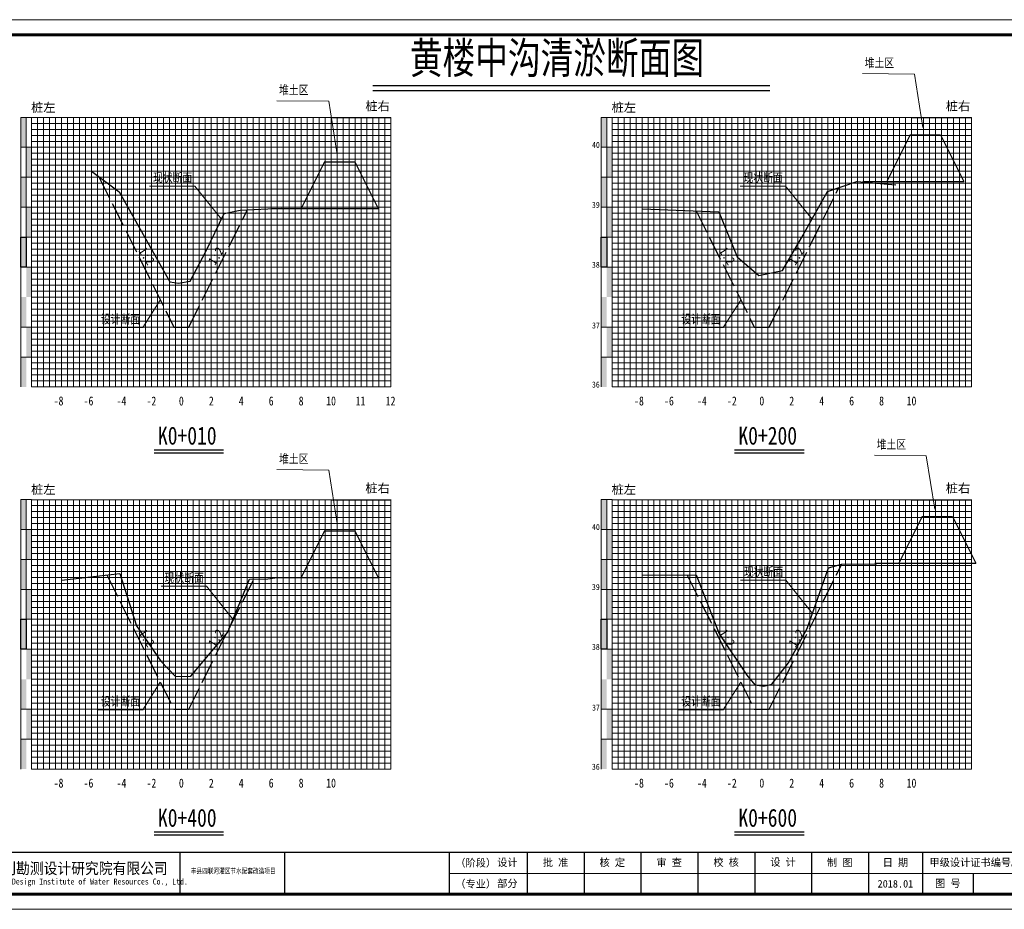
# Model space of a CAD drawing. Header units: millimetres. Extents: x -1851 to 142262423, y -629789 to 22327943.
# Tile 60 of 69: x 44905 to 45234, y 4796 to 5093. Entities that reach past the tile are written whole.
import ezdxf
from ezdxf.enums import TextEntityAlignment as Align

# ---------------------------------------------------------------- set-up
doc = ezdxf.new("R2010")
doc.units = ezdxf.units.MM
doc.linetypes.add('4415', pattern=[5, 4, -1])
for name, color, linetype, lineweight in [('2', 61, 'Continuous', 30), ('3', 8, 'Continuous', 5), ('dmx', 7, 'Continuous', 15)]:
    doc.layers.add(name, color=color, linetype=linetype, lineweight=lineweight)
doc.layers.add('DIMTEX', color=7, linetype='Continuous')
doc.layers.add('断面', color=7, linetype='Continuous')
doc.styles.add('LYJFS', font='times.ttf', dxfattribs={"width": 0.7})
doc.styles.add('STYLE2', font='txt', dxfattribs={"width": 0.8})
doc.styles.add('仿宋', font='FangSong_GB2312.ttf')
doc.styles.add('仿宋体', font='FangSong_GB2312.ttf', dxfattribs={"width": 0.8})
doc.styles.add('宋体', font='txt', dxfattribs={"height": 3.5})
doc.styles.add('等线体', font='simhei.ttf')

# ---------------------------------------------------------------- blocks, each defined once
blk = doc.blocks.new('tk')
at = {"lineweight": 0}
for p, q in [((6838.6, 1139.23), (7258.6, 1139.23)), ((7253.6, 854.23), (7046.6, 854.23)), ((7258.6, 842.23), (6838.6, 842.23))]:
    blk.add_line(p, q, dxfattribs=at)
for p, q in [((6956.6, 861.23), (6956.6, 847.23)), ((6991.6, 861.23), (6991.6, 847.23)), ((7046.6, 861.23), (7046.6, 847.23)), ((7072.6, 861.23), (7072.6, 847.23)), ((7091.6, 861.23), (7091.6, 847.23)), ((7110.6, 861.23), (7110.6, 847.23)), ((7129.6, 861.23), (7129.6, 847.23)), ((7148.6, 861.23), (7148.6, 847.23)), ((7167.6, 861.23), (7167.6, 847.23)), ((7186.6, 861.23), (7186.6, 847.23)), ((7204.6, 861.23), (7204.6, 847.23)), ((7221.6, 854.23), (7221.6, 847.23))]:
    blk.add_line(p, q)
at = {"lineweight": 0, "const_width": 1}
blk.add_lwpolyline([(6863.6, 1134.23), (7253.6, 1134.23), (7253.6, 847.23), (6863.6, 847.23)], close=True, dxfattribs=at)
at = {"lineweight": 0, "const_width": 0.4}
blk.add_lwpolyline([(7253.6, 861.23), (6863.6, 861.23)], dxfattribs=at)
at = {"style": '宋体'}
for s, height, width, p in [('江苏省水利勘测设计研究院有限公司', 3.75, 0.9, (6915.73, 855.98)), ('丰县四联河灌区节水配套改造项目', 1.8, 0.75, (6974.43, 855.1)), ('Jiangsu Surveying and Design Institute of Water Resources Co., Ltd.', 2, 0.8, (6915.55, 851.24))]:
    blk.add_text(s, height=height, dxfattribs=dict(at, width=width)).set_placement(p, align=Align.MIDDLE)
at = {"style": 'LYJFS'}
for s, p in [('（阶段）', (7055.43, 857.73)), ('（专业）', (7055.43, 850.73))]:
    blk.add_text(s, height=2.5, dxfattribs=at).set_placement(p, align=Align.MIDDLE_CENTER)
at = {"style": '仿宋'}
blk.add_text('2018.01', height=2.5, dxfattribs=at).set_placement((7195.6, 850.73), align=Align.MIDDLE)
at = {"char_height": 2.5, "attachment_point": 5, "style": '宋体'}
for s, insert in [('设计', (7066, 857.73)), ('批 准', (7082.1, 857.73)), ('核 定', (7101.04, 857.7)), ('审 查', (7120.03, 857.7)), ('校 核', (7139.06, 857.77)), ('设 计', (7158.07, 857.82)), ('制 图', (7177.01, 857.71)), ('日 期', (7195.6, 857.73)), ('甲级设计证书编号A132012666', (7229.1, 857.73)), ('部分', (7066, 850.73)), ('图 号', (7213.1, 850.73))]:
    blk.add_mtext(s, dxfattribs=dict(at, insert=insert))

msp = doc.modelspace()

# ---------------------------------------------------------------- hatches: boundary and pattern name
at = {"linetype": 'Continuous'}
for points in [[(44905.87, 5060.08), (44907.67, 5060.08), (44907.67, 5050.08), (44905.87, 5050.08)], [(45099.72, 5060.08), (45101.52, 5060.08), (45101.52, 5050.08), (45099.72, 5050.08)], [(44907.67, 5050.08), (44909.47, 5050.08), (44909.47, 5040.08), (44907.67, 5040.08)], [(45101.52, 5050.08), (45103.32, 5050.08), (45103.32, 5040.08), (45101.52, 5040.08)], [(44905.87, 5040.08), (44907.67, 5040.08), (44907.67, 5030.08), (44905.87, 5030.08)], [(45099.72, 5040.08), (45101.52, 5040.08), (45101.52, 5030.08), (45099.72, 5030.08)], [(44907.67, 5030.08), (44909.47, 5030.08), (44909.47, 5020.08), (44907.67, 5020.08)], [(45101.52, 5030.08), (45103.32, 5030.08), (45103.32, 5020.08), (45101.52, 5020.08)], [(44905.87, 5020.08), (44907.67, 5020.08), (44907.67, 5010.08), (44905.87, 5010.08)], [(45099.72, 5020.08), (45101.52, 5020.08), (45101.52, 5010.08), (45099.72, 5010.08)], [(44907.67, 5010.08), (44909.47, 5010.08), (44909.47, 5000.08), (44907.67, 5000.08)], [(45101.52, 5010.08), (45103.32, 5010.08), (45103.32, 5000.08), (45101.52, 5000.08)], [(44905.87, 5000.08), (44907.67, 5000.08), (44907.67, 4990.08), (44905.87, 4990.08)], [(45099.72, 5000.08), (45101.52, 5000.08), (45101.52, 4990.08), (45099.72, 4990.08)], [(44907.67, 4990.1), (44909.47, 4990.1), (44909.47, 4980.1), (44907.67, 4980.1)], [(45101.52, 4990.1), (45103.32, 4990.1), (45103.32, 4980.1), (45101.52, 4980.1)], [(44905.87, 4980.07), (44907.67, 4980.07), (44907.67, 4970.07), (44905.87, 4970.07)], [(45099.72, 4980.07), (45101.52, 4980.07), (45101.52, 4970.07), (45099.72, 4970.07)], [(44905.87, 4932.5), (44907.67, 4932.5), (44907.67, 4922.5), (44905.87, 4922.5)], [(45099.72, 4932.5), (45101.52, 4932.5), (45101.52, 4922.5), (45099.72, 4922.5)], [(44907.67, 4922.5), (44909.47, 4922.5), (44909.47, 4912.5), (44907.67, 4912.5)], [(45101.52, 4922.5), (45103.32, 4922.5), (45103.32, 4912.5), (45101.52, 4912.5)], [(44905.87, 4912.5), (44907.67, 4912.5), (44907.67, 4902.5), (44905.87, 4902.5)], [(45099.72, 4912.5), (45101.52, 4912.5), (45101.52, 4902.5), (45099.72, 4902.5)], [(44907.67, 4902.5), (44909.47, 4902.5), (44909.47, 4892.5), (44907.67, 4892.5)], [(45101.52, 4902.5), (45103.32, 4902.5), (45103.32, 4892.5), (45101.52, 4892.5)], [(44905.87, 4892.5), (44907.67, 4892.5), (44907.67, 4882.5), (44905.87, 4882.5)], [(45099.72, 4892.5), (45101.52, 4892.5), (45101.52, 4882.5), (45099.72, 4882.5)], [(44907.67, 4882.5), (44909.47, 4882.5), (44909.47, 4872.5), (44907.67, 4872.5)], [(45101.52, 4882.5), (45103.32, 4882.5), (45103.32, 4872.5), (45101.52, 4872.5)], [(44905.87, 4872.5), (44907.67, 4872.5), (44907.67, 4862.5), (44905.87, 4862.5)], [(45099.72, 4872.5), (45101.52, 4872.5), (45101.52, 4862.5), (45099.72, 4862.5)], [(44907.67, 4862.52), (44909.47, 4862.52), (44909.47, 4852.52), (44907.67, 4852.52)], [(45101.52, 4862.52), (45103.32, 4862.52), (45103.32, 4852.52), (45101.52, 4852.52)], [(44905.87, 4852.49), (44907.67, 4852.49), (44907.67, 4842.49), (44905.87, 4842.49)], [(45099.72, 4852.49), (45101.52, 4852.49), (45101.52, 4842.49), (45099.72, 4842.49)]]:
    msp.add_hatch(color=7, dxfattribs=at).paths.add_polyline_path(points)

# ---------------------------------------------------------------- linework, layer by layer
at = {"linetype": 'Continuous', "lineweight": 20, "flags": 128}
for points in [[(45207.06, 5056.69), (45204.27, 5074.5), (45187, 5074.68)], [(45011.47, 5047.64), (45008.68, 5065.46), (44991.41, 5065.63)], [(44972.85, 5026.08), (44964.01, 5037.15), (44948.86, 5037.13)], [(45170.09, 5026.08), (45161.25, 5037.15), (45146.1, 5037.13)], [(44952.45, 4999.11), (44946.61, 4989.88), (44931.46, 4989.85)], [(45146.3, 4999.11), (45140.46, 4989.88), (45125.31, 4989.85)], [(45211.06, 4929.28), (45208.27, 4947.09), (45191, 4947.26)], [(45011.47, 4924.5), (45008.68, 4942.31), (44991.41, 4942.49)], [(44976.71, 4892.5), (44967.87, 4903.57), (44952.72, 4903.55)], [(45170.24, 4894.5), (45161.39, 4905.57), (45146.24, 4905.55)], [(44952.45, 4871.53), (44946.61, 4862.3), (44931.46, 4862.27)], [(45146.3, 4871.53), (45140.46, 4862.3), (45125.31, 4862.27)]]:
    msp.add_lwpolyline(points, dxfattribs=at)
at = {"color": 1, "linetype": '4415', "lineweight": 30, "ltscale": 2}
for points in [[(44931.95, 5040.23), (44931.95, 5040.23), (44956.97, 4990.08), (44961.97, 4990.08), (44981.56, 5029.27)], [(45131.42, 5028.87), (45150.82, 4990.08), (45155.82, 4990.08), (45179.09, 5036.62)], [(45128.42, 4907.29), (45150.82, 4862.5), (45155.82, 4862.5), (45180.05, 4910.97)], [(44934.55, 4907.34), (44956.97, 4862.5), (44961.97, 4862.5), (44983.67, 4905.91)]]:
    msp.add_lwpolyline(points, dxfattribs=at)
at = {"linetype": 'Continuous', "flags": 128}
for points in [[(44905.87, 5020.08), (44907.67, 5020.08), (44907.67, 5010.08), (44905.87, 5010.08)], [(45099.72, 5020.08), (45101.52, 5020.08), (45101.52, 5010.08), (45099.72, 5010.08)], [(44905.87, 4892.5), (44907.67, 4892.5), (44907.67, 4882.5), (44905.87, 4882.5)], [(45099.72, 4892.5), (45101.52, 4892.5), (45101.52, 4882.5), (45099.72, 4882.5)]]:
    msp.add_lwpolyline(points, close=True, dxfattribs=at)
at = {"layer": '2', "color": 7, "lineweight": 15}
for p, q in [((45009.47, 5050.08), (45029.47, 5050.08)), ((45203.32, 5050.08), (45223.32, 5050.08)), ((45009.47, 5040.08), (45029.47, 5040.08)), ((45203.32, 5040.08), (45223.32, 5040.08)), ((45009.47, 5030.08), (45029.47, 5030.08)), ((45203.32, 5030.08), (45223.32, 5030.08)), ((45009.47, 5020.08), (45029.47, 5020.08)), ((45203.32, 5020.08), (45223.32, 5020.08)), ((45009.47, 5010.08), (45029.47, 5010.08)), ((45203.32, 5010.08), (45223.32, 5010.08)), ((45009.47, 5000.08), (45029.47, 5000.08)), ((45203.32, 5000.08), (45223.32, 5000.08)), ((45009.47, 4990.08), (45029.47, 4990.08)), ((45203.32, 4990.08), (45223.32, 4990.08)), ((45009.47, 4980.08), (45029.47, 4980.08)), ((45203.32, 4980.08), (45223.32, 4980.08)), ((45009.47, 4970.08), (45029.47, 4970.08)), ((45203.32, 4970.08), (45223.32, 4970.08)), ((45009.47, 4922.5), (45029.47, 4922.5)), ((45203.32, 4922.5), (45223.32, 4922.5)), ((45009.47, 4912.5), (45029.47, 4912.5)), ((45203.32, 4912.5), (45223.32, 4912.5)), ((45009.47, 4902.5), (45029.47, 4902.5)), ((45203.32, 4902.5), (45223.32, 4902.5)), ((45009.47, 4892.5), (45029.47, 4892.5)), ((45203.32, 4892.5), (45223.32, 4892.5)), ((45009.47, 4882.5), (45029.47, 4882.5)), ((45203.32, 4882.5), (45223.32, 4882.5)), ((45009.47, 4872.5), (45029.47, 4872.5)), ((45203.32, 4872.5), (45223.32, 4872.5)), ((45009.47, 4862.5), (45029.47, 4862.5)), ((45203.32, 4862.5), (45223.32, 4862.5)), ((45009.47, 4852.5), (45029.47, 4852.5)), ((45203.32, 4852.5), (45223.32, 4852.5)), ((45009.47, 4842.5), (45029.47, 4842.5)), ((45203.32, 4842.5), (45223.32, 4842.5))]:
    msp.add_line(p, q, dxfattribs=at)
for points in [[(44909.47, 5060.01), (45009.47, 5060.01)], [(44919.47, 5060.08), (44919.47, 4970.08)], [(44929.47, 5060.08), (44929.47, 4970.08)], [(44939.47, 5060.08), (44939.47, 4970.08)], [(44949.47, 5060.08), (44949.47, 4970.08)], [(44969.47, 5060.08), (44969.47, 4970.08)], [(44979.47, 5060.08), (44979.47, 4970.08)], [(44989.47, 5060.08), (44989.47, 4970.08)], [(44999.47, 5060.08), (44999.47, 4970.08)], [(45009.47, 5060.08), (45009.47, 4970.08)], [(45019.47, 5060.08), (45019.47, 4970.08)], [(45029.47, 5060.08), (45029.47, 4970.08)], [(45103.32, 5060.01), (45203.32, 5060.01)], [(45113.32, 5060.08), (45113.32, 4970.08)], [(45123.32, 5060.08), (45123.32, 4970.08)], [(45133.32, 5060.08), (45133.32, 4970.08)], [(45143.32, 5060.08), (45143.32, 4970.08)], [(45163.32, 5060.08), (45163.32, 4970.08)], [(45173.32, 5060.08), (45173.32, 4970.08)], [(45183.32, 5060.08), (45183.32, 4970.08)], [(45193.32, 5060.08), (45193.32, 4970.08)], [(45203.32, 5060.08), (45203.32, 4970.08)], [(45213.32, 5060.08), (45213.32, 4970.08)], [(45223.32, 5060.08), (45223.32, 4970.08)], [(44909.47, 5050.08), (45009.47, 5050.08)], [(45103.32, 5050.08), (45203.32, 5050.08)], [(44909.47, 5040.08), (45009.47, 5040.08)], [(45103.32, 5040.08), (45203.32, 5040.08)], [(44909.47, 5030.08), (45009.47, 5030.08)], [(45103.32, 5030.08), (45203.32, 5030.08)], [(44909.47, 5020.08), (45009.47, 5020.08)], [(45103.32, 5020.08), (45203.32, 5020.08)], [(44909.47, 5000.08), (45009.47, 5000.08)], [(45103.32, 5000.08), (45203.32, 5000.08)], [(44909.47, 4970.08), (45009.47, 4970.08)], [(45103.32, 4970.08), (45203.32, 4970.08)], [(44909.47, 4932.43), (45009.47, 4932.43)], [(44919.47, 4932.5), (44919.47, 4842.5)], [(44929.47, 4932.5), (44929.47, 4842.5)], [(44939.47, 4932.5), (44939.47, 4842.5)], [(44949.47, 4932.5), (44949.47, 4842.5)], [(44969.47, 4932.5), (44969.47, 4842.5)], [(44979.47, 4932.5), (44979.47, 4842.5)], [(44989.47, 4932.5), (44989.47, 4842.5)], [(44999.47, 4932.5), (44999.47, 4842.5)], [(45009.47, 4932.5), (45009.47, 4842.5)], [(45019.47, 4932.5), (45019.47, 4842.5)], [(45029.47, 4932.5), (45029.47, 4842.5)], [(45103.32, 4932.43), (45203.32, 4932.43)], [(45113.32, 4932.5), (45113.32, 4842.5)], [(45123.32, 4932.5), (45123.32, 4842.5)], [(45133.32, 4932.5), (45133.32, 4842.5)], [(45143.32, 4932.5), (45143.32, 4842.5)], [(45163.32, 4932.5), (45163.32, 4842.5)], [(45173.32, 4932.5), (45173.32, 4842.5)], [(45183.32, 4932.5), (45183.32, 4842.5)], [(45193.32, 4932.5), (45193.32, 4842.5)], [(45203.32, 4932.5), (45203.32, 4842.5)], [(45213.32, 4932.5), (45213.32, 4842.5)], [(45223.32, 4932.5), (45223.32, 4842.5)], [(44909.47, 4922.5), (45009.47, 4922.5)], [(45103.32, 4922.5), (45203.32, 4922.5)], [(44909.47, 4912.5), (45009.47, 4912.5)], [(45103.32, 4912.5), (45203.32, 4912.5)], [(44909.47, 4902.5), (45009.47, 4902.5)], [(45103.32, 4902.5), (45203.32, 4902.5)], [(44909.47, 4892.5), (45009.47, 4892.5)], [(45103.32, 4892.5), (45203.32, 4892.5)], [(44909.47, 4872.5), (45009.47, 4872.5)], [(45103.32, 4872.5), (45203.32, 4872.5)], [(44909.47, 4842.5), (45009.47, 4842.5)], [(45103.32, 4842.5), (45203.32, 4842.5)]]:
    msp.add_lwpolyline(points, dxfattribs=at)
at = {"layer": '2', "color": 3, "lineweight": 15}
for points in [[(44959.47, 5060.08), (44959.47, 4970.08)], [(45153.32, 5060.08), (45153.32, 4970.08)], [(44959.47, 4932.5), (44959.47, 4842.5)], [(45153.32, 4932.5), (45153.32, 4842.5)]]:
    msp.add_lwpolyline(points, dxfattribs=at)
at = {"layer": '2', "color": 7, "lineweight": 15, "flags": 128}
for points in [[(44909.47, 5010.08), (45009.47, 5010.08)], [(45103.32, 5010.08), (45203.32, 5010.08)], [(44909.47, 4882.5), (45009.47, 4882.5)], [(45103.32, 4882.5), (45203.32, 4882.5)]]:
    msp.add_lwpolyline(points, dxfattribs=at)
at = {"layer": '2', "color": 0, "lineweight": 15}
for points in [[(44909.47, 4990.08), (45009.47, 4990.08)], [(45103.32, 4990.08), (45203.32, 4990.08)], [(44909.47, 4980.08), (45009.47, 4980.08)], [(45103.32, 4980.08), (45203.32, 4980.08)], [(44909.47, 4862.5), (45009.47, 4862.5)], [(45103.32, 4862.5), (45203.32, 4862.5)], [(44909.47, 4852.5), (45009.47, 4852.5)], [(45103.32, 4852.5), (45203.32, 4852.5)]]:
    msp.add_lwpolyline(points, dxfattribs=at)
at = {"layer": '3', "lineweight": 5}
for p, q in [((45009.47, 5058.08), (45029.47, 5058.08)), ((45203.32, 5058.08), (45223.32, 5058.08)), ((45009.47, 5056.08), (45029.47, 5056.08)), ((45203.32, 5056.08), (45223.32, 5056.08)), ((45009.47, 5054.08), (45029.47, 5054.08)), ((45009.47, 5052.08), (45029.47, 5052.08)), ((45203.32, 5054.08), (45223.32, 5054.08)), ((45203.32, 5052.08), (45223.32, 5052.08)), ((45009.47, 5048.08), (45029.47, 5048.08)), ((45203.32, 5048.08), (45223.32, 5048.08)), ((45009.47, 5046.08), (45029.47, 5046.08)), ((45203.32, 5046.08), (45223.32, 5046.08)), ((45009.47, 5044.08), (45029.47, 5044.08)), ((45009.47, 5042.08), (45029.47, 5042.08)), ((45203.32, 5044.08), (45223.32, 5044.08)), ((45203.32, 5042.08), (45223.32, 5042.08)), ((45009.47, 5038.08), (45029.47, 5038.08)), ((45203.32, 5038.08), (45223.32, 5038.08)), ((45009.47, 5036.08), (45029.47, 5036.08)), ((45203.32, 5036.08), (45223.32, 5036.08)), ((45009.47, 5034.08), (45029.47, 5034.08)), ((45009.47, 5032.08), (45029.47, 5032.08)), ((45203.32, 5034.08), (45223.32, 5034.08)), ((45203.32, 5032.08), (45223.32, 5032.08)), ((45009.47, 5028.08), (45029.47, 5028.08)), ((45203.32, 5028.08), (45223.32, 5028.08)), ((45009.47, 5026.08), (45029.47, 5026.08)), ((45203.32, 5026.08), (45223.32, 5026.08)), ((45009.47, 5024.08), (45029.47, 5024.08)), ((45009.47, 5022.08), (45029.47, 5022.08)), ((45203.32, 5024.08), (45223.32, 5024.08)), ((45203.32, 5022.08), (45223.32, 5022.08)), ((45009.47, 5018.08), (45029.47, 5018.08)), ((45203.32, 5018.08), (45223.32, 5018.08)), ((45009.47, 5016.08), (45029.47, 5016.08)), ((45203.32, 5016.08), (45223.32, 5016.08)), ((45009.47, 5014.08), (45029.47, 5014.08)), ((45009.47, 5012.08), (45029.47, 5012.08)), ((45203.32, 5014.08), (45223.32, 5014.08)), ((45203.32, 5012.08), (45223.32, 5012.08)), ((45009.47, 5008.08), (45029.47, 5008.08)), ((45203.32, 5008.08), (45223.32, 5008.08)), ((45009.47, 5006.08), (45029.47, 5006.08)), ((45203.32, 5006.08), (45223.32, 5006.08)), ((45009.47, 5004.08), (45029.47, 5004.08)), ((45009.47, 5002.08), (45029.47, 5002.08)), ((45203.32, 5004.08), (45223.32, 5004.08)), ((45203.32, 5002.08), (45223.32, 5002.08)), ((45009.47, 4998.08), (45029.47, 4998.08)), ((45009.47, 4996.08), (45029.47, 4996.08)), ((45203.32, 4998.08), (45223.32, 4998.08)), ((45203.32, 4996.08), (45223.32, 4996.08)), ((45009.47, 4994.08), (45029.47, 4994.08)), ((45009.47, 4992.08), (45029.47, 4992.08)), ((45203.32, 4994.08), (45223.32, 4994.08)), ((45203.32, 4992.08), (45223.32, 4992.08)), ((45009.47, 4988.08), (45029.47, 4988.08)), ((45009.47, 4986.08), (45029.47, 4986.08)), ((45203.32, 4988.08), (45223.32, 4988.08)), ((45203.32, 4986.08), (45223.32, 4986.08)), ((45009.47, 4984.08), (45029.47, 4984.08)), ((45009.47, 4982.08), (45029.47, 4982.08)), ((45203.32, 4984.08), (45223.32, 4984.08)), ((45203.32, 4982.08), (45223.32, 4982.08)), ((45009.47, 4978.08), (45029.47, 4978.08)), ((45009.47, 4976.08), (45029.47, 4976.08)), ((45203.32, 4978.08), (45223.32, 4978.08)), ((45203.32, 4976.08), (45223.32, 4976.08)), ((45009.47, 4974.08), (45029.47, 4974.08)), ((45009.47, 4972.08), (45029.47, 4972.08)), ((45203.32, 4974.08), (45223.32, 4974.08)), ((45203.32, 4972.08), (45223.32, 4972.08)), ((45009.47, 4930.5), (45029.47, 4930.5)), ((45203.32, 4930.5), (45223.32, 4930.5)), ((45009.47, 4928.5), (45029.47, 4928.5)), ((45009.47, 4926.5), (45029.47, 4926.5)), ((45203.32, 4928.5), (45223.32, 4928.5)), ((45203.32, 4926.5), (45223.32, 4926.5)), ((45009.47, 4924.5), (45029.47, 4924.5)), ((45203.32, 4924.5), (45223.32, 4924.5)), ((45009.47, 4920.5), (45029.47, 4920.5)), ((45203.32, 4920.5), (45223.32, 4920.5)), ((45009.47, 4918.5), (45029.47, 4918.5)), ((45009.47, 4916.5), (45029.47, 4916.5)), ((45203.32, 4918.5), (45223.32, 4918.5)), ((45203.32, 4916.5), (45223.32, 4916.5)), ((45009.47, 4914.5), (45029.47, 4914.5)), ((45203.32, 4914.5), (45223.32, 4914.5)), ((45009.47, 4910.5), (45029.47, 4910.5)), ((45203.32, 4910.5), (45223.32, 4910.5)), ((45009.47, 4908.5), (45029.47, 4908.5)), ((45009.47, 4906.5), (45029.47, 4906.5)), ((45203.32, 4908.5), (45223.32, 4908.5)), ((45203.32, 4906.5), (45223.32, 4906.5)), ((45009.47, 4904.5), (45029.47, 4904.5)), ((45203.32, 4904.5), (45223.32, 4904.5)), ((45009.47, 4900.5), (45029.47, 4900.5)), ((45203.32, 4900.5), (45223.32, 4900.5)), ((45009.47, 4898.5), (45029.47, 4898.5)), ((45009.47, 4896.5), (45029.47, 4896.5)), ((45203.32, 4898.5), (45223.32, 4898.5)), ((45203.32, 4896.5), (45223.32, 4896.5)), ((45009.47, 4894.5), (45029.47, 4894.5)), ((45203.32, 4894.5), (45223.32, 4894.5)), ((45009.47, 4890.5), (45029.47, 4890.5)), ((45203.32, 4890.5), (45223.32, 4890.5)), ((45009.47, 4888.5), (45029.47, 4888.5)), ((45009.47, 4886.5), (45029.47, 4886.5)), ((45203.32, 4888.5), (45223.32, 4888.5)), ((45203.32, 4886.5), (45223.32, 4886.5)), ((45009.47, 4884.5), (45029.47, 4884.5)), ((45203.32, 4884.5), (45223.32, 4884.5)), ((45009.47, 4880.5), (45029.47, 4880.5)), ((45203.32, 4880.5), (45223.32, 4880.5)), ((45009.47, 4878.5), (45029.47, 4878.5)), ((45203.32, 4878.5), (45223.32, 4878.5)), ((45009.47, 4876.5), (45029.47, 4876.5)), ((45009.47, 4874.5), (45029.47, 4874.5)), ((45203.32, 4876.5), (45223.32, 4876.5)), ((45203.32, 4874.5), (45223.32, 4874.5)), ((45009.47, 4870.5), (45029.47, 4870.5)), ((45203.32, 4870.5), (45223.32, 4870.5)), ((45009.47, 4868.5), (45029.47, 4868.5)), ((45203.32, 4868.5), (45223.32, 4868.5)), ((45009.47, 4866.5), (45029.47, 4866.5)), ((45009.47, 4864.5), (45029.47, 4864.5)), ((45203.32, 4866.5), (45223.32, 4866.5)), ((45203.32, 4864.5), (45223.32, 4864.5)), ((45009.47, 4860.5), (45029.47, 4860.5)), ((45203.32, 4860.5), (45223.32, 4860.5)), ((45009.47, 4858.5), (45029.47, 4858.5)), ((45203.32, 4858.5), (45223.32, 4858.5)), ((45009.47, 4856.5), (45029.47, 4856.5)), ((45009.47, 4854.5), (45029.47, 4854.5)), ((45203.32, 4856.5), (45223.32, 4856.5)), ((45203.32, 4854.5), (45223.32, 4854.5)), ((45009.47, 4850.5), (45029.47, 4850.5)), ((45203.32, 4850.5), (45223.32, 4850.5)), ((45009.47, 4848.5), (45029.47, 4848.5)), ((45203.32, 4848.5), (45223.32, 4848.5)), ((45009.47, 4846.5), (45029.47, 4846.5)), ((45009.47, 4844.5), (45029.47, 4844.5)), ((45203.32, 4846.5), (45223.32, 4846.5)), ((45203.32, 4844.5), (45223.32, 4844.5))]:
    msp.add_line(p, q, dxfattribs=at)
for points in [[(44909.47, 5058.08), (45009.47, 5058.08)], [(44911.47, 5060.08), (44911.47, 4970.08)], [(44913.47, 5060.08), (44913.47, 4970.08)], [(44915.47, 5060.08), (44915.47, 4970.08)], [(44917.47, 5060.08), (44917.47, 4970.08)], [(44921.47, 5060.08), (44921.47, 4970.08)], [(44923.47, 5060.08), (44923.47, 4970.08)], [(44925.47, 5060.08), (44925.47, 4970.08)], [(44927.47, 5060.08), (44927.47, 4970.08)], [(44931.47, 5060.08), (44931.47, 4970.08)], [(44933.47, 5060.08), (44933.47, 4970.08)], [(44935.47, 5060.08), (44935.47, 4970.08)], [(44937.47, 5060.08), (44937.47, 4970.08)], [(44941.47, 5060.08), (44941.47, 4970.08)], [(44943.47, 5060.08), (44943.47, 4970.08)], [(44945.47, 5060.08), (44945.47, 4970.08)], [(44947.47, 5060.08), (44947.47, 4970.08)], [(44951.47, 5060.08), (44951.47, 4970.08)], [(44953.47, 5060.08), (44953.47, 4970.08)], [(44955.47, 5060.08), (44955.47, 4970.08)], [(44957.47, 5060.08), (44957.47, 4970.08)], [(44961.47, 5060.08), (44961.47, 4970.08)], [(44963.47, 5060.08), (44963.47, 4970.08)], [(44965.47, 5060.08), (44965.47, 4970.08)], [(44967.47, 5060.08), (44967.47, 4970.08)], [(44971.47, 5060.08), (44971.47, 4970.08)], [(44973.47, 5060.08), (44973.47, 4970.08)], [(44975.47, 5060.08), (44975.47, 4970.08)], [(44977.47, 5060.08), (44977.47, 4970.08)], [(44981.47, 5060.08), (44981.47, 4970.08)], [(44983.47, 5060.08), (44983.47, 4970.08)], [(44985.47, 5060.08), (44985.47, 4970.08)], [(44987.47, 5060.08), (44987.47, 4970.08)], [(44991.47, 5060.08), (44991.47, 4970.08)], [(44993.47, 5060.08), (44993.47, 4970.08)], [(44995.47, 5060.08), (44995.47, 4970.08)], [(44997.47, 5060.08), (44997.47, 4970.08)], [(45001.47, 5060.08), (45001.47, 4970.08)], [(45003.47, 5060.08), (45003.47, 4970.08)], [(45005.47, 5060.08), (45005.47, 4970.08)], [(45007.47, 5060.08), (45007.47, 4970.08)], [(45011.47, 5060.08), (45011.47, 4970.08)], [(45013.47, 5060.08), (45013.47, 4970.08)], [(45015.47, 5060.08), (45015.47, 4970.08)], [(45017.47, 5060.08), (45017.47, 4970.08)], [(45021.47, 5060.08), (45021.47, 4970.08)], [(45023.47, 5060.08), (45023.47, 4970.08)], [(45025.47, 5060.08), (45025.47, 4970.08)], [(45027.47, 5060.08), (45027.47, 4970.08)], [(45103.32, 5058.08), (45203.32, 5058.08)], [(45105.32, 5060.08), (45105.32, 4970.08)], [(45107.32, 5060.08), (45107.32, 4970.08)], [(45109.32, 5060.08), (45109.32, 4970.08)], [(45111.32, 5060.08), (45111.32, 4970.08)], [(45115.32, 5060.08), (45115.32, 4970.08)], [(45117.32, 5060.08), (45117.32, 4970.08)], [(45119.32, 5060.08), (45119.32, 4970.08)], [(45121.32, 5060.08), (45121.32, 4970.08)], [(45125.32, 5060.08), (45125.32, 4970.08)], [(45127.32, 5060.08), (45127.32, 4970.08)], [(45129.32, 5060.08), (45129.32, 4970.08)], [(45131.32, 5060.08), (45131.32, 4970.08)], [(45135.32, 5060.08), (45135.32, 4970.08)], [(45137.32, 5060.08), (45137.32, 4970.08)], [(45139.32, 5060.08), (45139.32, 4970.08)], [(45141.32, 5060.08), (45141.32, 4970.08)], [(45145.32, 5060.08), (45145.32, 4970.08)], [(45147.32, 5060.08), (45147.32, 4970.08)], [(45149.32, 5060.08), (45149.32, 4970.08)], [(45151.32, 5060.08), (45151.32, 4970.08)], [(45155.32, 5060.08), (45155.32, 4970.08)], [(45157.32, 5060.08), (45157.32, 4970.08)], [(45159.32, 5060.08), (45159.32, 4970.08)], [(45161.32, 5060.08), (45161.32, 4970.08)], [(45165.32, 5060.08), (45165.32, 4970.08)], [(45167.32, 5060.08), (45167.32, 4970.08)], [(45169.32, 5060.08), (45169.32, 4970.08)], [(45171.32, 5060.08), (45171.32, 4970.08)], [(45175.32, 5060.08), (45175.32, 4970.08)], [(45177.32, 5060.08), (45177.32, 4970.08)], [(45179.32, 5060.08), (45179.32, 4970.08)], [(45181.32, 5060.08), (45181.32, 4970.08)], [(45185.32, 5060.08), (45185.32, 4970.08)], [(45187.32, 5060.08), (45187.32, 4970.08)], [(45189.32, 5060.08), (45189.32, 4970.08)], [(45191.32, 5060.08), (45191.32, 4970.08)], [(45195.32, 5060.08), (45195.32, 4970.08)], [(45197.32, 5060.08), (45197.32, 4970.08)], [(45199.32, 5060.08), (45199.32, 4970.08)], [(45201.32, 5060.08), (45201.32, 4970.08)], [(45205.32, 5060.08), (45205.32, 4970.08)], [(45207.32, 5060.08), (45207.32, 4970.08)], [(45209.32, 5060.08), (45209.32, 4970.08)], [(45211.32, 5060.08), (45211.32, 4970.08)], [(45215.32, 5060.08), (45215.32, 4970.08)], [(45217.32, 5060.08), (45217.32, 4970.08)], [(45219.32, 5060.08), (45219.32, 4970.08)], [(45221.32, 5060.08), (45221.32, 4970.08)], [(44909.47, 5056.08), (45009.47, 5056.08)], [(45103.32, 5056.08), (45203.32, 5056.08)], [(44909.47, 5054.08), (45009.47, 5054.08)], [(44909.47, 5052.08), (45009.47, 5052.08)], [(45103.32, 5054.08), (45203.32, 5054.08)], [(45103.32, 5052.08), (45203.32, 5052.08)], [(44909.47, 5048.08), (45009.47, 5048.08)], [(45103.32, 5048.08), (45203.32, 5048.08)], [(44909.47, 5046.08), (45009.47, 5046.08)], [(45103.32, 5046.08), (45203.32, 5046.08)], [(44909.47, 5044.08), (45009.47, 5044.08)], [(44909.47, 5042.08), (45009.47, 5042.08)], [(45103.32, 5044.08), (45203.32, 5044.08)], [(45103.32, 5042.08), (45203.32, 5042.08)], [(44909.47, 5038.08), (45009.47, 5038.08)], [(45103.32, 5038.08), (45203.32, 5038.08)], [(44909.47, 5036.08), (45009.47, 5036.08)], [(45103.32, 5036.08), (45203.32, 5036.08)], [(44909.47, 5034.08), (45009.47, 5034.08)], [(44909.47, 5032.08), (45009.47, 5032.08)], [(45103.32, 5034.08), (45203.32, 5034.08)], [(45103.32, 5032.08), (45203.32, 5032.08)], [(44909.47, 5028.08), (45009.47, 5028.08)], [(45103.32, 5028.08), (45203.32, 5028.08)], [(44909.47, 5026.08), (45009.47, 5026.08)], [(45103.32, 5026.08), (45203.32, 5026.08)], [(44909.47, 5024.08), (45009.47, 5024.08)], [(44909.47, 5022.08), (45009.47, 5022.08)], [(45103.32, 5024.08), (45203.32, 5024.08)], [(45103.32, 5022.08), (45203.32, 5022.08)], [(44909.47, 5018.08), (45009.47, 5018.08)], [(45103.32, 5018.08), (45203.32, 5018.08)], [(44909.47, 5016.08), (45009.47, 5016.08)], [(45103.32, 5016.08), (45203.32, 5016.08)], [(44909.47, 5014.08), (45009.47, 5014.08)], [(44909.47, 5012.08), (45009.47, 5012.08)], [(45103.32, 5014.08), (45203.32, 5014.08)], [(45103.32, 5012.08), (45203.32, 5012.08)], [(44909.47, 5008.08), (45009.47, 5008.08)], [(45103.32, 5008.08), (45203.32, 5008.08)], [(44909.47, 5006.08), (45009.47, 5006.08)], [(45103.32, 5006.08), (45203.32, 5006.08)], [(44909.47, 5004.08), (45009.47, 5004.08)], [(44909.47, 5002.08), (45009.47, 5002.08)], [(45103.32, 5004.08), (45203.32, 5004.08)], [(45103.32, 5002.08), (45203.32, 5002.08)], [(44909.47, 4998.08), (45009.47, 4998.08)], [(44909.47, 4996.08), (45009.47, 4996.08)], [(45103.32, 4998.08), (45203.32, 4998.08)], [(45103.32, 4996.08), (45203.32, 4996.08)], [(44909.47, 4994.08), (45009.47, 4994.08)], [(44909.47, 4992.08), (45009.47, 4992.08)], [(45103.32, 4994.08), (45203.32, 4994.08)], [(45103.32, 4992.08), (45203.32, 4992.08)], [(44909.47, 4988.08), (45009.47, 4988.08)], [(44909.47, 4986.08), (45009.47, 4986.08)], [(45103.32, 4988.08), (45203.32, 4988.08)], [(45103.32, 4986.08), (45203.32, 4986.08)], [(44909.47, 4984.08), (45009.47, 4984.08)], [(44909.47, 4982.08), (45009.47, 4982.08)], [(45103.32, 4984.08), (45203.32, 4984.08)], [(45103.32, 4982.08), (45203.32, 4982.08)], [(44909.47, 4978.08), (45009.47, 4978.08)], [(44909.47, 4976.08), (45009.47, 4976.08)], [(45103.32, 4978.08), (45203.32, 4978.08)], [(45103.32, 4976.08), (45203.32, 4976.08)], [(44909.47, 4974.08), (45009.47, 4974.08)], [(44909.47, 4972.08), (45009.47, 4972.08)], [(45103.32, 4974.08), (45203.32, 4974.08)], [(45103.32, 4972.08), (45203.32, 4972.08)], [(44911.47, 4932.5), (44911.47, 4842.5)], [(44913.47, 4932.5), (44913.47, 4842.5)], [(44915.47, 4932.5), (44915.47, 4842.5)], [(44917.47, 4932.5), (44917.47, 4842.5)], [(44921.47, 4932.5), (44921.47, 4842.5)], [(44923.47, 4932.5), (44923.47, 4842.5)], [(44925.47, 4932.5), (44925.47, 4842.5)], [(44927.47, 4932.5), (44927.47, 4842.5)], [(44931.47, 4932.5), (44931.47, 4842.5)], [(44933.47, 4932.5), (44933.47, 4842.5)], [(44935.47, 4932.5), (44935.47, 4842.5)], [(44937.47, 4932.5), (44937.47, 4842.5)], [(44941.47, 4932.5), (44941.47, 4842.5)], [(44943.47, 4932.5), (44943.47, 4842.5)], [(44945.47, 4932.5), (44945.47, 4842.5)], [(44947.47, 4932.5), (44947.47, 4842.5)], [(44951.47, 4932.5), (44951.47, 4842.5)], [(44953.47, 4932.5), (44953.47, 4842.5)], [(44955.47, 4932.5), (44955.47, 4842.5)], [(44957.47, 4932.5), (44957.47, 4842.5)], [(44961.47, 4932.5), (44961.47, 4842.5)], [(44963.47, 4932.5), (44963.47, 4842.5)], [(44965.47, 4932.5), (44965.47, 4842.5)], [(44967.47, 4932.5), (44967.47, 4842.5)], [(44971.47, 4932.5), (44971.47, 4842.5)], [(44973.47, 4932.5), (44973.47, 4842.5)], [(44975.47, 4932.5), (44975.47, 4842.5)], [(44977.47, 4932.5), (44977.47, 4842.5)], [(44981.47, 4932.5), (44981.47, 4842.5)], [(44983.47, 4932.5), (44983.47, 4842.5)], [(44985.47, 4932.5), (44985.47, 4842.5)], [(44987.47, 4932.5), (44987.47, 4842.5)], [(44991.47, 4932.5), (44991.47, 4842.5)], [(44993.47, 4932.5), (44993.47, 4842.5)], [(44995.47, 4932.5), (44995.47, 4842.5)], [(44997.47, 4932.5), (44997.47, 4842.5)], [(45001.47, 4932.5), (45001.47, 4842.5)], [(45003.47, 4932.5), (45003.47, 4842.5)], [(45005.47, 4932.5), (45005.47, 4842.5)], [(45007.47, 4932.5), (45007.47, 4842.5)], [(45011.47, 4932.5), (45011.47, 4842.5)], [(45013.47, 4932.5), (45013.47, 4842.5)], [(45015.47, 4932.5), (45015.47, 4842.5)], [(45017.47, 4932.5), (45017.47, 4842.5)], [(45021.47, 4932.5), (45021.47, 4842.5)], [(45023.47, 4932.5), (45023.47, 4842.5)], [(45025.47, 4932.5), (45025.47, 4842.5)], [(45027.47, 4932.5), (45027.47, 4842.5)], [(45105.32, 4932.5), (45105.32, 4842.5)], [(45107.32, 4932.5), (45107.32, 4842.5)], [(45109.32, 4932.5), (45109.32, 4842.5)], [(45111.32, 4932.5), (45111.32, 4842.5)], [(45115.32, 4932.5), (45115.32, 4842.5)], [(45117.32, 4932.5), (45117.32, 4842.5)], [(45119.32, 4932.5), (45119.32, 4842.5)], [(45121.32, 4932.5), (45121.32, 4842.5)], [(45125.32, 4932.5), (45125.32, 4842.5)], [(45127.32, 4932.5), (45127.32, 4842.5)], [(45129.32, 4932.5), (45129.32, 4842.5)], [(45131.32, 4932.5), (45131.32, 4842.5)], [(45135.32, 4932.5), (45135.32, 4842.5)], [(45137.32, 4932.5), (45137.32, 4842.5)], [(45139.32, 4932.5), (45139.32, 4842.5)], [(45141.32, 4932.5), (45141.32, 4842.5)], [(45145.32, 4932.5), (45145.32, 4842.5)], [(45147.32, 4932.5), (45147.32, 4842.5)], [(45149.32, 4932.5), (45149.32, 4842.5)], [(45151.32, 4932.5), (45151.32, 4842.5)], [(45155.32, 4932.5), (45155.32, 4842.5)], [(45157.32, 4932.5), (45157.32, 4842.5)], [(45159.32, 4932.5), (45159.32, 4842.5)], [(45161.32, 4932.5), (45161.32, 4842.5)], [(45165.32, 4932.5), (45165.32, 4842.5)], [(45167.32, 4932.5), (45167.32, 4842.5)], [(45169.32, 4932.5), (45169.32, 4842.5)], [(45171.32, 4932.5), (45171.32, 4842.5)], [(45175.32, 4932.5), (45175.32, 4842.5)], [(45177.32, 4932.5), (45177.32, 4842.5)], [(45179.32, 4932.5), (45179.32, 4842.5)], [(45181.32, 4932.5), (45181.32, 4842.5)], [(45185.32, 4932.5), (45185.32, 4842.5)], [(45187.32, 4932.5), (45187.32, 4842.5)], [(45189.32, 4932.5), (45189.32, 4842.5)], [(45191.32, 4932.5), (45191.32, 4842.5)], [(45195.32, 4932.5), (45195.32, 4842.5)], [(45197.32, 4932.5), (45197.32, 4842.5)], [(45199.32, 4932.5), (45199.32, 4842.5)], [(45201.32, 4932.5), (45201.32, 4842.5)], [(45205.32, 4932.5), (45205.32, 4842.5)], [(45207.32, 4932.5), (45207.32, 4842.5)], [(45209.32, 4932.5), (45209.32, 4842.5)], [(45211.32, 4932.5), (45211.32, 4842.5)], [(45215.32, 4932.5), (45215.32, 4842.5)], [(45217.32, 4932.5), (45217.32, 4842.5)], [(45219.32, 4932.5), (45219.32, 4842.5)], [(45221.32, 4932.5), (45221.32, 4842.5)], [(44909.47, 4930.5), (45009.47, 4930.5)], [(45103.32, 4930.5), (45203.32, 4930.5)], [(44909.47, 4928.5), (45009.47, 4928.5)], [(44909.47, 4926.5), (45009.47, 4926.5)], [(45103.32, 4928.5), (45203.32, 4928.5)], [(45103.32, 4926.5), (45203.32, 4926.5)], [(44909.47, 4924.5), (45009.47, 4924.5)], [(45103.32, 4924.5), (45203.32, 4924.5)], [(44909.47, 4920.5), (45009.47, 4920.5)], [(45103.32, 4920.5), (45203.32, 4920.5)], [(44909.47, 4918.5), (45009.47, 4918.5)], [(44909.47, 4916.5), (45009.47, 4916.5)], [(45103.32, 4918.5), (45203.32, 4918.5)], [(45103.32, 4916.5), (45203.32, 4916.5)], [(44909.47, 4914.5), (45009.47, 4914.5)], [(45103.32, 4914.5), (45203.32, 4914.5)], [(44909.47, 4910.5), (45009.47, 4910.5)], [(45103.32, 4910.5), (45203.32, 4910.5)], [(44909.47, 4908.5), (45009.47, 4908.5)], [(44909.47, 4906.5), (45009.47, 4906.5)], [(45103.32, 4908.5), (45203.32, 4908.5)], [(45103.32, 4906.5), (45203.32, 4906.5)], [(44909.47, 4904.5), (45009.47, 4904.5)], [(45103.32, 4904.5), (45203.32, 4904.5)], [(44909.47, 4900.5), (45009.47, 4900.5)], [(45103.32, 4900.5), (45203.32, 4900.5)], [(44909.47, 4898.5), (45009.47, 4898.5)], [(44909.47, 4896.5), (45009.47, 4896.5)], [(45103.32, 4898.5), (45203.32, 4898.5)], [(45103.32, 4896.5), (45203.32, 4896.5)], [(44909.47, 4894.5), (45009.47, 4894.5)], [(45103.32, 4894.5), (45203.32, 4894.5)], [(44909.47, 4890.5), (45009.47, 4890.5)], [(45103.32, 4890.5), (45203.32, 4890.5)], [(44909.47, 4888.5), (45009.47, 4888.5)], [(44909.47, 4886.5), (45009.47, 4886.5)], [(45103.32, 4888.5), (45203.32, 4888.5)], [(45103.32, 4886.5), (45203.32, 4886.5)], [(44909.47, 4884.5), (45009.47, 4884.5)], [(45103.32, 4884.5), (45203.32, 4884.5)], [(44909.47, 4880.5), (45009.47, 4880.5)], [(45103.32, 4880.5), (45203.32, 4880.5)], [(44909.47, 4878.5), (45009.47, 4878.5)], [(45103.32, 4878.5), (45203.32, 4878.5)], [(44909.47, 4876.5), (45009.47, 4876.5)], [(44909.47, 4874.5), (45009.47, 4874.5)], [(45103.32, 4876.5), (45203.32, 4876.5)], [(45103.32, 4874.5), (45203.32, 4874.5)], [(44909.47, 4870.5), (45009.47, 4870.5)], [(45103.32, 4870.5), (45203.32, 4870.5)], [(44909.47, 4868.5), (45009.47, 4868.5)], [(45103.32, 4868.5), (45203.32, 4868.5)], [(44909.47, 4866.5), (45009.47, 4866.5)], [(44909.47, 4864.5), (45009.47, 4864.5)], [(45103.32, 4866.5), (45203.32, 4866.5)], [(45103.32, 4864.5), (45203.32, 4864.5)], [(44909.47, 4860.5), (45009.47, 4860.5)], [(45103.32, 4860.5), (45203.32, 4860.5)], [(44909.47, 4858.5), (45009.47, 4858.5)], [(45103.32, 4858.5), (45203.32, 4858.5)], [(44909.47, 4856.5), (45009.47, 4856.5)], [(44909.47, 4854.5), (45009.47, 4854.5)], [(45103.32, 4856.5), (45203.32, 4856.5)], [(45103.32, 4854.5), (45203.32, 4854.5)], [(44909.47, 4850.5), (45009.47, 4850.5)], [(45103.32, 4850.5), (45203.32, 4850.5)], [(44909.47, 4848.5), (45009.47, 4848.5)], [(45103.32, 4848.5), (45203.32, 4848.5)], [(44909.47, 4846.5), (45009.47, 4846.5)], [(44909.47, 4844.5), (45009.47, 4844.5)], [(45103.32, 4846.5), (45203.32, 4846.5)], [(45103.32, 4844.5), (45203.32, 4844.5)]]:
    msp.add_lwpolyline(points, dxfattribs=at)
at = {"layer": '3', "color": 0, "lineweight": 5}
for points in [[(44905.87, 4990.08), (45009.47, 4990.08)], [(45099.72, 4990.08), (45203.32, 4990.08)], [(44905.87, 4980.08), (45009.47, 4980.08)], [(45099.72, 4980.08), (45203.32, 4980.08)], [(44905.87, 4862.5), (45009.47, 4862.5)], [(45099.72, 4862.5), (45203.32, 4862.5)], [(44905.87, 4852.5), (45009.47, 4852.5)], [(45099.72, 4852.5), (45203.32, 4852.5)]]:
    msp.add_lwpolyline(points, dxfattribs=at)
at = {"layer": 'DIMTEX', "color": 7, "linetype": 'Continuous'}
for p, q in [((45023.44, 5070.73), (45156.05, 5070.73)), ((45023.41, 5069.04), (45156.05, 5069.04))]:
    msp.add_line(p, q, dxfattribs=at)
at = {"layer": 'DIMTEX', "color": 1, "linetype": 'Continuous'}
for p, q in [((44950.41, 4949.11), (44973.57, 4949.11)), ((45144.26, 4949.11), (45167.42, 4949.11)), ((44950.41, 4821.53), (44973.57, 4821.53)), ((45144.26, 4821.53), (45167.42, 4821.53))]:
    msp.add_line(p, q, dxfattribs=at)
at = {"layer": 'DIMTEX', "linetype": 'Continuous'}
for p, q in [((44950.39, 4948.14), (44973.57, 4948.14)), ((45144.24, 4948.14), (45167.42, 4948.14)), ((44950.39, 4820.56), (44973.57, 4820.56)), ((45144.24, 4820.56), (45167.42, 4820.56))]:
    msp.add_line(p, q, dxfattribs=at)
at = {"layer": 'dmx', "linetype": 'Continuous', "lineweight": 30}
for p, q in [((45202.84, 5054.25), (45195.06, 5038.69)), ((45202.84, 5054.25), (45213.03, 5054.25)), ((45213.03, 5054.25), (45220.81, 5038.69)), ((45007.25, 5045.21), (44999.47, 5029.64)), ((45007.25, 5045.21), (45017.44, 5045.21)), ((45017.44, 5045.21), (45025.22, 5029.64)), ((45187.06, 5038.69), (45220.81, 5038.69)), ((44989.47, 5029.64), (45025.22, 5029.64)), ((45206.84, 4926.84), (45199.06, 4911.28)), ((45206.84, 4926.84), (45217.03, 4926.84)), ((45217.03, 4926.84), (45224.81, 4911.28)), ((45007.25, 4922.06), (44999.47, 4906.5)), ((45007.25, 4922.06), (45017.44, 4922.06)), ((45017.44, 4922.06), (45025.22, 4906.5)), ((45191.06, 4911.28), (45224.81, 4911.28)), ((44991.47, 4906.5), (45025.22, 4906.5))]:
    msp.add_line(p, q, dxfattribs=at)
at = {"layer": 'dmx', "linetype": 'Continuous', "lineweight": 30, "flags": 128}
for points in [[(44929.47, 5042.08), (44938.73, 5035.17), (44955.66, 5005.18), (44958.47, 5004.73), (44962.44, 5005.41), (44967.64, 5015.29), (44973.79, 5028.02), (44979.15, 5029.15), (44993.06, 5029.82)], [(45113.32, 5029.51), (45138.95, 5028.6), (45145.04, 5013.55), (45152.38, 5007.27), (45160.25, 5008.97), (45166.57, 5019.84), (45175.3, 5035.3), (45185.06, 5038.69), (45198.09, 5037.53)], [(45113.32, 4907.22), (45131.45, 4907.3), (45139.11, 4887.65), (45148.32, 4873.91), (45150.99, 4870.59), (45154.04, 4870.16), (45156.71, 4870.83), (45162.22, 4878), (45168.46, 4889.47), (45175.62, 4909.72), (45179.95, 4910.97), (45191.64, 4911.08)], [(44919.47, 4905.57), (44938.9, 4907.84), (44944.52, 4890.36), (44952.57, 4878.5), (44957.47, 4873.41), (44962.62, 4873.48), (44974.95, 4888.26), (44982.27, 4905.88), (44988.32, 4906.04), (44991.47, 4906.5)]]:
    msp.add_lwpolyline(points, dxfattribs=at)
at = {"layer": '断面'}
for p, q in [((45009.47, 5060.01), (45029.47, 5060.01)), ((45203.32, 5060.01), (45223.32, 5060.01)), ((45009.47, 4932.43), (45029.47, 4932.43)), ((45203.32, 4932.43), (45223.32, 4932.43))]:
    msp.add_line(p, q, dxfattribs=at)
at = {"layer": '断面', "color": 3, "lineweight": 15}
for points in [[(44909.47, 5060.08), (44905.87, 5060.08)], [(44905.87, 5060.08), (44905.87, 4970.08)], [(44907.67, 5060.08), (44907.67, 5010.08)], [(44909.47, 5060.08), (44909.47, 4970.08)], [(45103.32, 5060.08), (45099.72, 5060.08)], [(45099.72, 5060.08), (45099.72, 4970.08)], [(45101.52, 5060.08), (45101.52, 5010.08)], [(45103.32, 5060.08), (45103.32, 4970.08)], [(44909.47, 5050.08), (44905.87, 5050.08)], [(45103.32, 5050.08), (45099.72, 5050.08)], [(44909.47, 5040.08), (44905.87, 5040.08)], [(45103.32, 5040.08), (45099.72, 5040.08)], [(44909.47, 5030.08), (44905.87, 5030.08)], [(45103.32, 5030.08), (45099.72, 5030.08)], [(44909.47, 5020.08), (44905.87, 5020.08)], [(45103.32, 5020.08), (45099.72, 5020.08)], [(44905.87, 5010.08), (44909.47, 5010.08)], [(45099.72, 5010.08), (45103.32, 5010.08)], [(44909.47, 4932.5), (44905.87, 4932.5)], [(44905.87, 4932.5), (44905.87, 4842.5)], [(44907.67, 4932.5), (44907.67, 4882.5)], [(44909.47, 4932.5), (44909.47, 4842.5)], [(45103.32, 4932.5), (45099.72, 4932.5)], [(45099.72, 4932.5), (45099.72, 4842.5)], [(45101.52, 4932.5), (45101.52, 4882.5)], [(45103.32, 4932.5), (45103.32, 4842.5)], [(44909.47, 4922.5), (44905.87, 4922.5)], [(45103.32, 4922.5), (45099.72, 4922.5)], [(44909.47, 4912.5), (44905.87, 4912.5)], [(45103.32, 4912.5), (45099.72, 4912.5)], [(44909.47, 4902.5), (44905.87, 4902.5)], [(45103.32, 4902.5), (45099.72, 4902.5)], [(44909.47, 4892.5), (44905.87, 4892.5)], [(45103.32, 4892.5), (45099.72, 4892.5)], [(44905.87, 4882.5), (44909.47, 4882.5)], [(45099.72, 4882.5), (45103.32, 4882.5)]]:
    msp.add_lwpolyline(points, dxfattribs=at)
at = {"layer": '断面', "color": 7, "lineweight": 15}
for points in [[(44909.47, 5010.08), (45009.47, 5010.08)], [(45103.32, 5010.08), (45203.32, 5010.08)], [(44909.47, 4882.5), (45009.47, 4882.5)], [(45103.32, 4882.5), (45203.32, 4882.5)]]:
    msp.add_lwpolyline(points, dxfattribs=at)

# ---------------------------------------------------------------- block references
at = {"layer": '断面'}
msp.add_blockref('tk', (38002.35, 3953.46), dxfattribs=at)

# ---------------------------------------------------------------- texts
at = {"style": '等线体'}
for s, p in [('桩左', (44909.29, 5061.91)), ('桩右', (45020.91, 5062.37)), ('桩左', (45103.14, 5061.91)), ('桩右', (45214.76, 5062.37)), ('桩左', (44909.29, 4934.33)), ('桩右', (45020.91, 4934.79)), ('桩左', (45103.14, 4934.33)), ('桩右', (45214.76, 4934.79))]:
    msp.add_text(s, height=3, dxfattribs=at).set_placement(p)
at = {"linetype": 'Continuous', "char_height": 3, "attachment_point": 1, "style": '仿宋体'}
for s, insert, width in [('堆土区', (45187.69, 5079.82), 18.8247), ('堆土区', (44992.1, 5070.78), 18.8247), ('现状断面', (44950, 5041.5), 37.9325), ('现状断面', (45147.24, 5041.5), 37.9325), ('设计断面', (44932.6, 4994.23), 37.9325), ('设计断面', (45126.45, 4994.23), 37.9325), ('堆土区', (45191.69, 4952.41), 18.8247), ('堆土区', (44992.1, 4947.63), 18.8247), ('现状断面', (45147.38, 4909.92), 37.9325), ('现状断面', (44953.86, 4907.92), 37.9325), ('设计断面', (44932.6, 4866.65), 37.9325), ('设计断面', (45126.45, 4866.65), 37.9325)]:
    msp.add_mtext(s, dxfattribs=dict(at, insert=insert, width=width))
at = {"layer": 'DIMTEX', "color": 7, "linetype": 'Continuous', "style": 'STYLE2', "width": 0.8}
msp.add_text('黄楼中沟清淤断面图', height=10.5, dxfattribs=at).set_placement((45035.78, 5074.69))
at = {"layer": 'DIMTEX', "linetype": 'Continuous', "style": 'STYLE2', "width": 0.8}
for s, p in [('K0+010', (44951.66, 4950.83)), ('K0+200', (45145.51, 4950.83)), ('K0+400', (44951.66, 4823.25)), ('K0+600', (45145.51, 4823.25))]:
    msp.add_text(s, height=6, dxfattribs=at).set_placement(p)
at = {"layer": '断面', "color": 7, "style": '等线体', "width": 0.8}
for s, p in [('40', (45096.62, 5049.3)), ('39', (45096.59, 5029.27)), ('38', (45096.59, 5009.27)), ('37', (45096.63, 4989.01)), ('36', (45096.59, 4969.27)), ('40', (45096.62, 4921.72)), ('39', (45096.59, 4901.69)), ('38', (45096.59, 4881.69)), ('37', (45096.63, 4861.43)), ('36', (45096.59, 4841.69))]:
    msp.add_text(s, height=2, dxfattribs=at).set_placement(p, align=Align.BOTTOM_LEFT)
at = {"layer": '断面', "color": 7, "style": '仿宋体'}
for rotation, p in [(301.985, (44947.9, 5013.83)), (58.015, (44971.03, 5013.83)), (301.985, (45141.75, 5013.83)), (58.015, (45164.88, 5013.83)), (301.985, (44947.9, 4886.25)), (58.015, (44971.03, 4886.25)), (301.985, (45141.75, 4886.25)), (58.015, (45164.88, 4886.25))]:
    msp.add_text('1:2', height=3, rotation=rotation, dxfattribs=at).set_placement(p, align=Align.MIDDLE)
at = {"layer": '断面', "color": 7, "style": '等线体', "width": 0.8}
for s, p in [('-8', (44918.46, 4965.39)), ('-6', (44928.46, 4965.39)), ('-4', (44939.47, 4965.39)), ('-2', (44949.47, 4965.39)), ('0', (44959.47, 4965.39)), ('2', (44969.47, 4965.39)), ('4', (44979.47, 4965.39)), ('6', (44989.47, 4965.39)), ('8', (44999.47, 4965.39)), ('10', (45009.47, 4965.39)), ('11', (45019.3, 4965.39)), ('12', (45029.34, 4965.39)), ('-8', (45112.31, 4965.39)), ('-6', (45122.31, 4965.39)), ('-4', (45133.32, 4965.39)), ('-2', (45143.32, 4965.39)), ('0', (45153.32, 4965.39)), ('2', (45163.32, 4965.39)), ('4', (45173.32, 4965.39)), ('6', (45183.32, 4965.39)), ('8', (45193.32, 4965.39)), ('10', (45203.32, 4965.39)), ('-8', (44918.46, 4837.81)), ('-6', (44928.46, 4837.81)), ('-4', (44939.47, 4837.81)), ('-2', (44949.47, 4837.81)), ('0', (44959.47, 4837.81)), ('2', (44969.47, 4837.81)), ('4', (44979.47, 4837.81)), ('6', (44989.47, 4837.81)), ('8', (44999.47, 4837.81)), ('10', (45009.47, 4837.81)), ('-8', (45112.31, 4837.81)), ('-6', (45122.31, 4837.81)), ('-4', (45133.32, 4837.81)), ('-2', (45143.32, 4837.81)), ('0', (45153.32, 4837.81)), ('2', (45163.32, 4837.81)), ('4', (45173.32, 4837.81)), ('6', (45183.32, 4837.81)), ('8', (45193.32, 4837.81)), ('10', (45203.32, 4837.81))]:
    msp.add_text(s, height=3, dxfattribs=at).set_placement(p, align=Align.MIDDLE)

doc.saveas('drawing.dxf')
